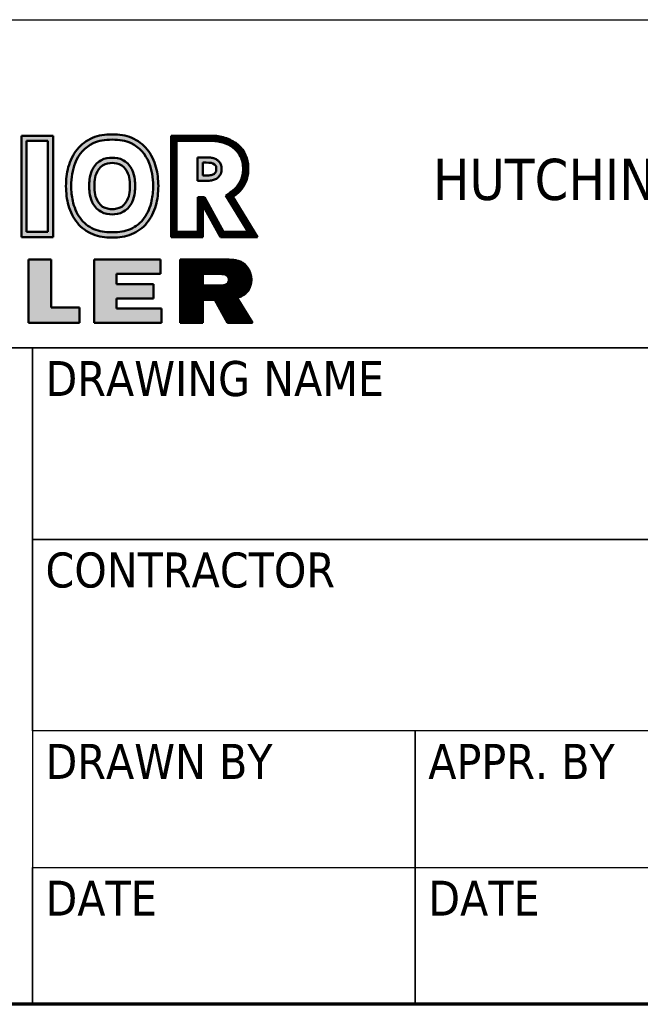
# Model space of a CAD drawing. Header units: inches. Extents: x 12 to 564, y 10 to 374.
# Tile 145 of 159: x 480 to 502, y 10 to 46. Entities that reach past the tile are written whole.
import ezdxf
from ezdxf.enums import TextEntityAlignment as Align

# ---------------------------------------------------------------- set-up
doc = ezdxf.new("R2010")
doc.units = ezdxf.units.IN
doc.header["$LTSCALE"] = 16
doc.header["$MEASUREMENT"] = 0
doc.layers.add('Border (ANSI)', color=7, linetype='Continuous', lineweight=70)
doc.layers.add('Title (ANSI)', color=7, linetype='Continuous', lineweight=50)
doc.layers.add('No Plot', color=7, linetype='Continuous', lineweight=25, plot=False)
doc.styles.add('Note Text (ANSI)', font='tahoma.ttf')
doc.styles.get("Standard").update_dxf_attribs({"font": 'arial.ttf'})
doc.styles.add('Text Style40', font='tahoma.ttf')
pattern_1 = [(45, (0, 0), (-3.0935921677e-05, 3.0935921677e-05), [])]

# ---------------------------------------------------------------- blocks, each defined once
blk = doc.blocks.new('Borders SUPERIOR BORDER')
at = {"layer": 'Border (ANSI)'}
blk.add_line((35.25, 0.625), (0.75, 0.625), dxfattribs=at)
blk = doc.blocks.new('Title Blocks SB TITLE-KS')
at = {"lineweight": 25}
h = blk.add_hatch(color=256, dxfattribs=at)
h.paths.add_polyline_path([(49.2707, 4.3705), (49.2707, 4.1626), (49.3195, 4.1626), (49.3195, 4.3705)], flags=0)
h.paths.add_polyline_path([(49.3314, 4.3824), (49.2587, 4.3824), (49.2587, 4.1507), (49.3314, 4.1507)])
h = blk.add_hatch(color=256, dxfattribs=at)
edge = h.paths.add_edge_path(flags=0)
edge.add_spline(control_points=[(49.4663, 4.1617), (49.4831, 4.1618), (49.4954, 4.1634), (49.5208, 4.1749), (49.5314, 4.1833), (49.5476, 4.2056), (49.5533, 4.2194), (49.5588, 4.2443), (49.5598, 4.2554), (49.5599, 4.2675)], knot_values=[-0.565129, -0.565129, -0.565129, -0.565129, -0.413896, -0.413896, -0.262663, -0.262663, -0.11143, -0.11143, 0, 0, 0, 0], degree=3, periodic=0)
edge.add_spline(control_points=[(49.5599, 4.2675), (49.5596, 4.287), (49.5571, 4.3038), (49.5427, 4.3402), (49.5285, 4.3561), (49.4964, 4.3713), (49.4834, 4.3731), (49.4663, 4.3734)], knot_values=[-0.565091, -0.565091, -0.565091, -0.565091, -0.387471, -0.387471, -0.156191, -0.156191, 0, 0, 0, 0], degree=3, periodic=0)
edge.add_spline(control_points=[(49.4663, 4.3734), (49.4491, 4.3731), (49.4361, 4.3713), (49.404, 4.3561), (49.3898, 4.3402), (49.3753, 4.3037), (49.3729, 4.2868), (49.3726, 4.2672)], knot_values=[-0.565962, -0.565962, -0.565962, -0.565962, -0.409772, -0.409772, -0.178401, -0.178401, 0, 0, 0, 0], degree=3, periodic=0)
edge.add_spline(control_points=[(49.3726, 4.2672), (49.3728, 4.2552), (49.3738, 4.2443), (49.3792, 4.2194), (49.3849, 4.2056), (49.4011, 4.1833), (49.4117, 4.1749), (49.4371, 4.1634), (49.4495, 4.1618), (49.4663, 4.1617)], knot_values=[-0.564258, -0.564258, -0.564258, -0.564258, -0.453694, -0.453694, -0.302463, -0.302463, -0.151231, -0.151231, 0, 0, 0, 0], degree=3, periodic=0)
edge = h.paths.add_edge_path()
edge.add_spline(control_points=[(49.5719, 4.2675), (49.5716, 4.2828), (49.5702, 4.2967), (49.5624, 4.3254), (49.5557, 4.3394), (49.537, 4.3627), (49.5248, 4.3716), (49.4971, 4.3834), (49.4829, 4.385), (49.4663, 4.3853)], knot_values=[0, 0, 0, 0, 0.133278, 0.133278, 0.277216, 0.277216, 0.421153, 0.421153, 0.565091, 0.565091, 0.565091, 0.565091], degree=3, periodic=0)
edge.add_spline(control_points=[(49.4663, 4.3853), (49.4496, 4.385), (49.4355, 4.3834), (49.4077, 4.3716), (49.3955, 4.3627), (49.3768, 4.3394), (49.3701, 4.3254), (49.3623, 4.2966), (49.3609, 4.2826), (49.3607, 4.2672)], knot_values=[0, 0, 0, 0, 0.14394, 0.14394, 0.287879, 0.287879, 0.431819, 0.431819, 0.565962, 0.565962, 0.565962, 0.565962], degree=3, periodic=0)
edge.add_spline(control_points=[(49.3607, 4.2672), (49.3609, 4.2514), (49.3625, 4.2372), (49.3706, 4.2083), (49.3773, 4.1945), (49.396, 4.1717), (49.4082, 4.163), (49.4358, 4.1514), (49.4497, 4.1499), (49.4663, 4.1497)], knot_values=[0, 0, 0, 0, 0.136876, 0.136876, 0.279336, 0.279336, 0.421797, 0.421797, 0.564258, 0.564258, 0.564258, 0.564258], degree=3, periodic=0)
edge.add_spline(control_points=[(49.4663, 4.1497), (49.4828, 4.1499), (49.4967, 4.1514), (49.5243, 4.163), (49.5365, 4.1717), (49.5552, 4.1945), (49.5619, 4.2083), (49.5701, 4.2372), (49.5716, 4.2516), (49.5719, 4.2675)], knot_values=[0, 0, 0, 0, 0.142463, 0.142463, 0.284925, 0.284925, 0.427388, 0.427388, 0.565129, 0.565129, 0.565129, 0.565129], degree=3, periodic=0)
h = blk.add_hatch(dxfattribs=at)
h.set_pattern_fill('ANSI31', color=256, scale=0.00035, style=0)
h.set_pattern_definition(pattern_1)
edge = h.paths.add_edge_path(flags=0)
edge.add_line((49.6877, 4.3704), (49.613, 4.3704))
edge.add_line((49.613, 4.3704), (49.613, 4.1626))
edge.add_line((49.613, 4.1626), (49.6618, 4.1626))
edge.add_line((49.6618, 4.1626), (49.6618, 4.2421))
edge.add_line((49.6618, 4.2421), (49.6772, 4.2421))
edge.add_line((49.6772, 4.2421), (49.7209, 4.1626))
edge.add_line((49.7209, 4.1626), (49.7775, 4.1626))
edge.add_line((49.7775, 4.1626), (49.7265, 4.2457))
edge.add_spline(control_points=[(49.7265, 4.2457), (49.7333, 4.2504), (49.7388, 4.2545), (49.7429, 4.258)], knot_values=[-0.701293, -0.701293, -0.701293, -0.701293, -0.650383, -0.650383, -0.650383, -0.650383], degree=3, periodic=0)
edge.add_spline(control_points=[(49.7429, 4.258), (49.7469, 4.2613), (49.7497, 4.264), (49.7566, 4.2724), (49.7606, 4.2796), (49.765, 4.2937), (49.7658, 4.302), (49.7651, 4.3211), (49.7626, 4.3299), (49.7499, 4.3521), (49.7364, 4.3615), (49.7093, 4.3697), (49.7004, 4.3706), (49.6877, 4.3704)], knot_values=[-0.650383, -0.650383, -0.650383, -0.650383, -0.601453, -0.601453, -0.510571, -0.510571, -0.419689, -0.419689, -0.301849, -0.301849, -0.111362, -0.111362, 0, 0, 0, 0], degree=3, periodic=0)
edge = h.paths.add_edge_path()
edge.add_line((49.6737, 4.1507), (49.6737, 4.2236))
edge.add_line((49.6737, 4.2236), (49.7138, 4.1507))
edge.add_line((49.7138, 4.1507), (49.7988, 4.1507))
edge.add_line((49.7988, 4.1507), (49.7425, 4.2425))
edge.add_spline(control_points=[(49.7425, 4.2425), (49.7455, 4.2447), (49.7482, 4.2468), (49.7506, 4.2488)], knot_values=[0.650383, 0.650383, 0.650383, 0.650383, 0.677218, 0.677218, 0.677218, 0.677218], degree=3, periodic=0)
edge.add_spline(control_points=[(49.7506, 4.2488), (49.7572, 4.2543), (49.7616, 4.2591), (49.7706, 4.2728), (49.7742, 4.2812), (49.7776, 4.2982), (49.7779, 4.3084), (49.775, 4.3362), (49.7646, 4.3547), (49.7403, 4.3717), (49.7303, 4.3761), (49.7096, 4.3818), (49.6998, 4.3825), (49.6879, 4.3824)], knot_values=[0, 0, 0, 0, 0.074157, 0.074157, 0.162849, 0.162849, 0.251541, 0.251541, 0.44626, 0.44626, 0.548321, 0.548321, 0.650383, 0.650383, 0.650383, 0.650383], degree=3, periodic=0)
edge.add_line((49.6879, 4.3824), (49.6011, 4.3824))
edge.add_line((49.6011, 4.3824), (49.6011, 4.1507))
edge.add_line((49.6011, 4.1507), (49.6737, 4.1507))
h = blk.add_hatch(color=256, dxfattribs=at)
edge = h.paths.add_edge_path(flags=0)
edge.add_spline(control_points=[(49.4662, 4.2146), (49.4718, 4.2147), (49.4811, 4.2156), (49.4952, 4.2248), (49.4999, 4.232), (49.5049, 4.2452), (49.506, 4.2514), (49.5068, 4.261), (49.5069, 4.2643), (49.5069, 4.2674)], knot_values=[-0.163293, -0.163293, -0.163293, -0.163293, -0.117361, -0.117361, -0.071429, -0.071429, -0.025497, -0.025497, 0, 0, 0, 0], degree=3, periodic=0)
edge.add_spline(control_points=[(49.5069, 4.2674), (49.5069, 4.2706), (49.5068, 4.2739), (49.506, 4.2835), (49.5049, 4.2897), (49.4999, 4.3029), (49.4952, 4.3101), (49.4811, 4.3192), (49.4718, 4.3202), (49.4663, 4.3203)], knot_values=[-0.163294, -0.163294, -0.163294, -0.163294, -0.137799, -0.137799, -0.091866, -0.091866, -0.045933, -0.045933, 0, 0, 0, 0], degree=3, periodic=0)
edge.add_spline(control_points=[(49.4663, 4.3203), (49.4607, 4.3202), (49.4514, 4.3192), (49.4373, 4.3101), (49.4327, 4.3029), (49.4276, 4.2897), (49.4265, 4.2835), (49.4257, 4.2739), (49.4256, 4.2706), (49.4256, 4.2675)], knot_values=[-0.163293, -0.163293, -0.163293, -0.163293, -0.117361, -0.117361, -0.071429, -0.071429, -0.025497, -0.025497, 0, 0, 0, 0], degree=3, periodic=0)
edge.add_spline(control_points=[(49.4256, 4.2675), (49.4256, 4.2643), (49.4257, 4.261), (49.4265, 4.2514), (49.4276, 4.2452), (49.4327, 4.232), (49.4373, 4.2248), (49.4514, 4.2156), (49.4607, 4.2147), (49.4662, 4.2146)], knot_values=[-0.163294, -0.163294, -0.163294, -0.163294, -0.137797, -0.137797, -0.091865, -0.091865, -0.045932, -0.045932, 0, 0, 0, 0], degree=3, periodic=0)
edge = h.paths.add_edge_path()
edge.add_spline(control_points=[(49.5188, 4.2675), (49.5188, 4.2719), (49.5187, 4.2772), (49.5171, 4.2892), (49.5158, 4.2961), (49.5084, 4.312), (49.5024, 4.3205), (49.4827, 4.3315), (49.4728, 4.3321), (49.4663, 4.3322)], knot_values=[0, 0, 0, 0, 0.034855, 0.034855, 0.077668, 0.077668, 0.120481, 0.120481, 0.163294, 0.163294, 0.163294, 0.163294], degree=3, periodic=0)
edge.add_spline(control_points=[(49.4663, 4.3322), (49.4597, 4.3321), (49.4498, 4.3315), (49.4302, 4.3205), (49.4241, 4.312), (49.4167, 4.2961), (49.4154, 4.2892), (49.4139, 4.2772), (49.4137, 4.2719), (49.4137, 4.2674)], knot_values=[0, 0, 0, 0, 0.042814, 0.042814, 0.085628, 0.085628, 0.128442, 0.128442, 0.163293, 0.163293, 0.163293, 0.163293], degree=3, periodic=0)
edge.add_spline(control_points=[(49.4137, 4.2674), (49.4137, 4.263), (49.4139, 4.2577), (49.4154, 4.2456), (49.4167, 4.2388), (49.4241, 4.2229), (49.4302, 4.2144), (49.4498, 4.2034), (49.4597, 4.2028), (49.4663, 4.2027)], knot_values=[0, 0, 0, 0, 0.034853, 0.034853, 0.077667, 0.077667, 0.12048, 0.12048, 0.163294, 0.163294, 0.163294, 0.163294], degree=3, periodic=0)
edge.add_spline(control_points=[(49.4663, 4.2027), (49.4728, 4.2028), (49.4827, 4.2034), (49.5024, 4.2144), (49.5084, 4.2229), (49.5158, 4.2388), (49.5171, 4.2456), (49.5187, 4.2577), (49.5188, 4.263), (49.5188, 4.2675)], knot_values=[0, 0, 0, 0, 0.042814, 0.042814, 0.085627, 0.085627, 0.128441, 0.128441, 0.163293, 0.163293, 0.163293, 0.163293], degree=3, periodic=0)
h = blk.add_hatch(color=256, dxfattribs=at)
edge = h.paths.add_edge_path(flags=0)
edge.add_line((49.6735, 4.2914), (49.6808, 4.2914))
edge.add_spline(control_points=[(49.6808, 4.2914), (49.6856, 4.2915), (49.6895, 4.2916), (49.6959, 4.293), (49.6979, 4.294), (49.7018, 4.2972), (49.7032, 4.299), (49.7043, 4.3026), (49.7046, 4.3063), (49.7038, 4.313), (49.7026, 4.3148), (49.6958, 4.3201), (49.6899, 4.3208), (49.6808, 4.3209)], knot_values=[-0.288872, -0.288872, -0.288872, -0.288872, -0.246765, -0.246765, -0.208681, -0.208681, -0.170597, -0.170597, -0.132513, -0.132513, -0.07892, -0.07892, 0, 0, 0, 0], degree=3, periodic=0)
edge.add_line((49.6808, 4.3209), (49.6735, 4.3209))
edge.add_line((49.6735, 4.3209), (49.6735, 4.2914))
edge = h.paths.add_edge_path()
edge.add_spline(control_points=[(49.6808, 4.2795), (49.6831, 4.2795), (49.6874, 4.2795), (49.6947, 4.2803), (49.7028, 4.2826), (49.7101, 4.2881), (49.7156, 4.2962), (49.7168, 4.3062), (49.7156, 4.3159), (49.7112, 4.3231), (49.7052, 4.3283), (49.6977, 4.3317), (49.689, 4.3327), (49.6836, 4.3328), (49.6808, 4.3328)], knot_values=[0, 0, 0, 0, 19.68907, 37.183159, 62.807968, 90.559754, 113.544659, 144.551319, 174.727619, 195.878946, 214.672315, 242.231464, 264.830431, 288.883455, 288.883455, 288.883455, 288.883455], degree=3, periodic=0)
edge.add_line((49.6808, 4.3328), (49.6615, 4.3328))
edge.add_line((49.6615, 4.3328), (49.6615, 4.2795))
edge.add_line((49.6615, 4.2795), (49.6808, 4.2795))
for points in [[(49.2752, 3.9545), (49.3918, 3.9545), (49.3918, 3.9897), (49.3269, 3.9897), (49.3269, 4.0992), (49.2752, 4.0992)], [(49.4765, 4.0666), (49.5768, 4.0666), (49.5768, 4.0992), (49.4252, 4.0992), (49.4252, 3.9545), (49.5789, 3.9545), (49.5789, 3.9873), (49.4765, 3.9873), (49.4765, 4.0102), (49.5608, 4.0102), (49.5608, 4.0431), (49.4765, 4.0431)]]:
    blk.add_hatch(color=256, dxfattribs=at).paths.add_polyline_path(points)
h = blk.add_hatch(dxfattribs=at)
h.set_pattern_fill('ANSI31', color=256, scale=0.00035, style=0)
h.set_pattern_definition(pattern_1)
edge = h.paths.add_edge_path(flags=0)
edge.add_line((49.716, 4.0664), (49.6732, 4.0664))
edge.add_line((49.6732, 4.0664), (49.6732, 4.04))
edge.add_line((49.6732, 4.04), (49.7119, 4.04))
edge.add_spline(control_points=[(49.7119, 4.04), (49.7138, 4.04), (49.717, 4.0401), (49.7213, 4.0405), (49.7248, 4.0414), (49.728, 4.0429), (49.731, 4.0455), (49.7325, 4.0491), (49.7329, 4.0522), (49.7329, 4.055), (49.7323, 4.0576), (49.7309, 4.0605), (49.7283, 4.0633), (49.7249, 4.065), (49.7216, 4.0661), (49.7188, 4.0663), (49.717, 4.0664), (49.716, 4.0664)], knot_values=[-150.108908, -150.108908, -150.108908, -150.108908, -133.537366, -122.67245, -113.788807, -102.684568, -92.642653, -80.34463, -70.169919, -65.554792, -56.886525, -47.066459, -38.434166, -24.523112, -15.037511, -8.804527, 0, 0, 0, 0], degree=3, periodic=0)
edge = h.paths.add_edge_path()
edge.add_spline(control_points=[(49.7512, 4.0123), (49.7527, 4.0126), (49.7566, 4.0134), (49.7626, 4.0158), (49.7689, 4.0197), (49.7744, 4.0244), (49.7789, 4.0307), (49.7826, 4.0388), (49.7846, 4.0481), (49.7846, 4.0586), (49.7826, 4.0683), (49.7786, 4.0773), (49.7729, 4.0853), (49.7657, 4.092), (49.7569, 4.0958), (49.7482, 4.0979), (49.7384, 4.0991), (49.7313, 4.0992), (49.7274, 4.0992)], knot_values=[0, 0, 0, 0, 12.543267, 34.657957, 54.650618, 75.574454, 96.777913, 119.998664, 151.951022, 177.349884, 209.288089, 236.020238, 261.633543, 293.227596, 318.911151, 342.295918, 370.126899, 403.20515, 403.20515, 403.20515, 403.20515], degree=3, periodic=0)
edge.add_line((49.7274, 4.0992), (49.6216, 4.0992))
edge.add_line((49.6216, 4.0992), (49.6216, 3.9545))
edge.add_line((49.6216, 3.9545), (49.6732, 3.9545))
edge.add_line((49.6732, 3.9545), (49.6732, 4.0072))
edge.add_line((49.6732, 4.0072), (49.7007, 4.0072))
edge.add_line((49.7007, 4.0072), (49.7303, 3.9545))
edge.add_line((49.7303, 3.9545), (49.7873, 3.9545))
edge.add_line((49.7873, 3.9545), (49.7512, 4.0123))
at = {"layer": 'No Plot', "color": 7, "linetype": 'Continuous', "lineweight": 25}
for p, q in [((49.2587, 4.3824), (49.3314, 4.3824)), ((49.2587, 4.1507), (49.2587, 4.3824)), ((49.2707, 4.3705), (49.3195, 4.3705)), ((49.2707, 4.1626), (49.2707, 4.3705)), ((49.3195, 4.3705), (49.3195, 4.1626)), ((49.3314, 4.3824), (49.3314, 4.1507)), ((49.6011, 4.1507), (49.6011, 4.3824)), ((49.6011, 4.3824), (49.6879, 4.3824)), ((49.613, 4.1626), (49.613, 4.3704)), ((49.613, 4.3704), (49.6877, 4.3704)), ((49.6615, 4.3328), (49.6615, 4.2795)), ((49.6615, 4.3328), (49.6808, 4.3328)), ((49.6735, 4.3209), (49.6735, 4.2914)), ((49.6735, 4.3209), (49.6808, 4.3209)), ((49.6615, 4.2795), (49.6808, 4.2795)), ((49.6735, 4.2914), (49.6808, 4.2914)), ((49.6772, 4.2421), (49.6618, 4.2421)), ((49.6618, 4.2421), (49.6618, 4.1626)), ((49.6772, 4.2421), (49.7209, 4.1626)), ((49.7265, 4.2457), (49.7775, 4.1626)), ((49.7425, 4.2425), (49.7988, 4.1507)), ((49.7138, 4.1507), (49.6737, 4.2236)), ((49.6737, 4.2236), (49.6737, 4.1507)), ((49.3195, 4.1626), (49.2707, 4.1626)), ((49.6618, 4.1626), (49.613, 4.1626)), ((49.7775, 4.1626), (49.7209, 4.1626)), ((49.3314, 4.1507), (49.2587, 4.1507)), ((49.6737, 4.1507), (49.6011, 4.1507)), ((49.7988, 4.1507), (49.7138, 4.1507)), ((49.2752, 4.0992), (49.2752, 3.9545)), ((49.3269, 4.0992), (49.2752, 4.0992)), ((49.3269, 3.9897), (49.3269, 4.0992)), ((49.4252, 4.0992), (49.4252, 3.9545)), ((49.5768, 4.0992), (49.4252, 4.0992)), ((49.5768, 4.0666), (49.5768, 4.0992)), ((49.6216, 3.9545), (49.6216, 4.0992)), ((49.6216, 4.0992), (49.7274, 4.0992)), ((49.4765, 4.0431), (49.4765, 4.0666)), ((49.4765, 4.0666), (49.5768, 4.0666)), ((49.6732, 4.0664), (49.6732, 4.04)), ((49.6732, 4.0664), (49.716, 4.0664)), ((49.5608, 4.0431), (49.4765, 4.0431)), ((49.5608, 4.0102), (49.5608, 4.0431)), ((49.6732, 4.04), (49.7119, 4.04)), ((49.4765, 3.9873), (49.4765, 4.0102)), ((49.4765, 4.0102), (49.5608, 4.0102)), ((49.6732, 4.0072), (49.6732, 3.9545)), ((49.7007, 4.0072), (49.6732, 4.0072)), ((49.7007, 4.0072), (49.7303, 3.9545)), ((49.7512, 4.0123), (49.7873, 3.9545)), ((49.3918, 3.9897), (49.3269, 3.9897)), ((49.3918, 3.9545), (49.3918, 3.9897)), ((49.5789, 3.9873), (49.4765, 3.9873)), ((49.5789, 3.9545), (49.5789, 3.9873)), ((49.2752, 3.9545), (49.3918, 3.9545)), ((49.4252, 3.9545), (49.5789, 3.9545)), ((49.6732, 3.9545), (49.6216, 3.9545)), ((49.7303, 3.9545), (49.7873, 3.9545))]:
    blk.add_line(p, q, dxfattribs=at)
for points, knots in [([(49.4663, 4.3853), (49.4496, 4.385), (49.4355, 4.3834), (49.4077, 4.3716), (49.3955, 4.3627), (49.3768, 4.3394), (49.3701, 4.3254), (49.3623, 4.2966), (49.3609, 4.2826), (49.3607, 4.2672)], [0, 0, 0, 0, 0.1439397, 0.1439397, 0.2878793, 0.2878793, 0.431819, 0.431819, 0.5659619, 0.5659619, 0.5659619, 0.5659619]), ([(49.4663, 4.3734), (49.4491, 4.3731), (49.4361, 4.3713), (49.404, 4.3561), (49.3898, 4.3402), (49.3753, 4.3037), (49.3729, 4.2868), (49.3726, 4.2672)], [0, 0, 0, 0, 0.1561895, 0.1561895, 0.3875612, 0.3875612, 0.5659619, 0.5659619, 0.5659619, 0.5659619]), ([(49.4663, 4.3853), (49.4829, 4.385), (49.4971, 4.3834), (49.5248, 4.3716), (49.537, 4.3627), (49.5557, 4.3394), (49.5624, 4.3254), (49.5702, 4.2967), (49.5716, 4.2828), (49.5719, 4.2675)], [0, 0, 0, 0, 0.1439378, 0.1439378, 0.2878756, 0.2878756, 0.4318134, 0.4318134, 0.5650911, 0.5650911, 0.5650911, 0.5650911]), ([(49.4663, 4.3734), (49.4834, 4.3731), (49.4964, 4.3713), (49.5285, 4.3561), (49.5427, 4.3402), (49.5571, 4.3038), (49.5596, 4.287), (49.5599, 4.2675)], [0, 0, 0, 0, 0.1561908, 0.1561908, 0.3874708, 0.3874708, 0.5650911, 0.5650911, 0.5650911, 0.5650911]), ([(49.6877, 4.3704), (49.7004, 4.3706), (49.7093, 4.3697), (49.7364, 4.3615), (49.7499, 4.3521), (49.7626, 4.3299), (49.7651, 4.3211), (49.7658, 4.302), (49.765, 4.2937), (49.7606, 4.2796), (49.7566, 4.2724), (49.7497, 4.264), (49.7469, 4.2613), (49.7429, 4.258), (49.7388, 4.2545), (49.7333, 4.2504), (49.7265, 4.2457)], [0, 0, 0, 0, 0.1113616, 0.1113616, 0.3018491, 0.3018491, 0.4196889, 0.4196889, 0.5105709, 0.5105709, 0.6014528, 0.6014528, 0.6503828, 0.6503828, 0.6503828, 0.7012931, 0.7012931, 0.7012931, 0.7012931]), ([(49.6879, 4.3824), (49.6998, 4.3825), (49.7096, 4.3818), (49.7303, 4.3761), (49.7403, 4.3717), (49.7646, 4.3547), (49.775, 4.3362), (49.7779, 4.3084), (49.7776, 4.2982), (49.7742, 4.2812), (49.7706, 4.2728), (49.7616, 4.2591), (49.7572, 4.2543), (49.7506, 4.2488), (49.7482, 4.2468), (49.7455, 4.2447), (49.7425, 4.2425)], [0, 0, 0, 0, 0.1020614, 0.1020614, 0.2041229, 0.2041229, 0.3988419, 0.3988419, 0.487534, 0.487534, 0.5762262, 0.5762262, 0.6503828, 0.6503828, 0.6503828, 0.6772177, 0.6772177, 0.6772177, 0.6772177]), ([(49.4663, 4.3322), (49.4597, 4.3321), (49.4498, 4.3315), (49.4302, 4.3205), (49.4241, 4.312), (49.4167, 4.2961), (49.4154, 4.2892), (49.4139, 4.2772), (49.4137, 4.2719), (49.4137, 4.2674)], [0, 0, 0, 0, 0.042814, 0.042814, 0.0856279, 0.0856279, 0.1284419, 0.1284419, 0.1632927, 0.1632927, 0.1632927, 0.1632927]), ([(49.4663, 4.3203), (49.4607, 4.3202), (49.4514, 4.3192), (49.4373, 4.3101), (49.4327, 4.3029), (49.4276, 4.2897), (49.4265, 4.2835), (49.4257, 4.2739), (49.4256, 4.2706), (49.4256, 4.2675)], [0, 0, 0, 0, 0.0459318, 0.0459318, 0.0918635, 0.0918635, 0.1377953, 0.1377953, 0.1632927, 0.1632927, 0.1632927, 0.1632927]), ([(49.4663, 4.3322), (49.4728, 4.3321), (49.4827, 4.3315), (49.5024, 4.3205), (49.5084, 4.312), (49.5158, 4.2961), (49.5171, 4.2892), (49.5187, 4.2772), (49.5188, 4.2719), (49.5188, 4.2675)], [0, 0, 0, 0, 0.0428132, 0.0428132, 0.0856263, 0.0856263, 0.1284395, 0.1284395, 0.1632945, 0.1632945, 0.1632945, 0.1632945]), ([(49.4663, 4.3203), (49.4718, 4.3202), (49.4811, 4.3192), (49.4952, 4.3101), (49.4999, 4.3029), (49.5049, 4.2897), (49.506, 4.2835), (49.5068, 4.2739), (49.5069, 4.2706), (49.5069, 4.2674)], [0, 0, 0, 0, 0.0459329, 0.0459329, 0.0918657, 0.0918657, 0.1377986, 0.1377986, 0.1632945, 0.1632945, 0.1632945, 0.1632945]), ([(49.6808, 4.3209), (49.6899, 4.3208), (49.6958, 4.3201), (49.7026, 4.3148), (49.7038, 4.313), (49.7046, 4.3063), (49.7043, 4.3026), (49.7032, 4.299), (49.7018, 4.2972), (49.6979, 4.294), (49.6959, 4.293), (49.6895, 4.2916), (49.6856, 4.2915), (49.6808, 4.2914)], [0, 0, 0, 0, 0.0789204, 0.0789204, 0.132513, 0.132513, 0.1705971, 0.1705971, 0.2086812, 0.2086812, 0.2467653, 0.2467653, 0.2888722, 0.2888722, 0.2888722, 0.2888722]), ([(49.4663, 4.1497), (49.4497, 4.1499), (49.4358, 4.1514), (49.4082, 4.163), (49.396, 4.1717), (49.3773, 4.1945), (49.3706, 4.2083), (49.3625, 4.2372), (49.3609, 4.2514), (49.3607, 4.2672)], [0, 0, 0, 0, 0.1424606, 0.1424606, 0.2849213, 0.2849213, 0.4273819, 0.4273819, 0.5642576, 0.5642576, 0.5642576, 0.5642576]), ([(49.4663, 4.1617), (49.4495, 4.1618), (49.4371, 4.1634), (49.4117, 4.1749), (49.4011, 4.1833), (49.3849, 4.2056), (49.3792, 4.2194), (49.3738, 4.2443), (49.3728, 4.2552), (49.3726, 4.2672)], [0, 0, 0, 0, 0.1512314, 0.1512314, 0.3024627, 0.3024627, 0.4536941, 0.4536941, 0.5642576, 0.5642576, 0.5642576, 0.5642576]), ([(49.4663, 4.2027), (49.4597, 4.2028), (49.4498, 4.2034), (49.4302, 4.2144), (49.4241, 4.2229), (49.4167, 4.2388), (49.4154, 4.2456), (49.4139, 4.2577), (49.4137, 4.263), (49.4137, 4.2674)], [0, 0, 0, 0, 0.0428135, 0.0428135, 0.085627, 0.085627, 0.1284405, 0.1284405, 0.1632937, 0.1632937, 0.1632937, 0.1632937]), ([(49.4662, 4.2146), (49.4607, 4.2147), (49.4514, 4.2156), (49.4373, 4.2248), (49.4327, 4.232), (49.4276, 4.2452), (49.4265, 4.2514), (49.4257, 4.261), (49.4256, 4.2643), (49.4256, 4.2675)], [0, 0, 0, 0, 0.0459324, 0.0459324, 0.0918648, 0.0918648, 0.1377972, 0.1377972, 0.1632937, 0.1632937, 0.1632937, 0.1632937]), ([(49.4662, 4.2146), (49.4718, 4.2147), (49.4811, 4.2156), (49.4952, 4.2248), (49.4999, 4.232), (49.5049, 4.2452), (49.506, 4.2514), (49.5068, 4.261), (49.5069, 4.2643), (49.5069, 4.2674)], [0, 0, 0, 0, 0.0459322, 0.0459322, 0.0918645, 0.0918645, 0.1377967, 0.1377967, 0.1632935, 0.1632935, 0.1632935, 0.1632935]), ([(49.4663, 4.1497), (49.4828, 4.1499), (49.4967, 4.1514), (49.5243, 4.163), (49.5365, 4.1717), (49.5552, 4.1945), (49.5619, 4.2083), (49.5701, 4.2372), (49.5716, 4.2516), (49.5719, 4.2675)], [0, 0, 0, 0, 0.1424626, 0.1424626, 0.2849251, 0.2849251, 0.4273877, 0.4273877, 0.565129, 0.565129, 0.565129, 0.565129]), ([(49.4663, 4.1617), (49.4831, 4.1618), (49.4954, 4.1634), (49.5208, 4.1749), (49.5314, 4.1833), (49.5476, 4.2056), (49.5533, 4.2194), (49.5588, 4.2443), (49.5598, 4.2554), (49.5599, 4.2675)], [0, 0, 0, 0, 0.1512331, 0.1512331, 0.3024663, 0.3024663, 0.4536994, 0.4536994, 0.565129, 0.565129, 0.565129, 0.565129]), ([(49.4663, 4.2027), (49.4728, 4.2028), (49.4827, 4.2034), (49.5024, 4.2144), (49.5084, 4.2229), (49.5158, 4.2388), (49.5171, 4.2456), (49.5187, 4.2577), (49.5188, 4.263), (49.5188, 4.2675)], [0, 0, 0, 0, 0.0428136, 0.0428136, 0.0856273, 0.0856273, 0.1284409, 0.1284409, 0.1632935, 0.1632935, 0.1632935, 0.1632935])]:
    blk.add_open_spline(points, degree=3, knots=knots, dxfattribs=at)
for points in [[(49.6808, 4.3328), (49.6892, 4.3326), (49.697, 4.3314), (49.7058, 4.3274), (49.7107, 4.323), (49.7146, 4.3167), (49.7163, 4.3063), (49.7145, 4.2956), (49.7101, 4.2889), (49.7023, 4.2831), (49.6938, 4.2804), (49.6877, 4.2797), (49.6808, 4.2795)], [(49.7274, 4.0992), (49.739, 4.0988), (49.7486, 4.0976), (49.7566, 4.0956), (49.7648, 4.0919), (49.7731, 4.0846), (49.7782, 4.0773), (49.7821, 4.0688), (49.7843, 4.0578), (49.7843, 4.0489), (49.782, 4.038), (49.7785, 4.0306), (49.7742, 4.0246), (49.7687, 4.0198), (49.7627, 4.0161), (49.7555, 4.0133), (49.7512, 4.0123)], [(49.716, 4.0664), (49.7191, 4.0663), (49.7212, 4.0661), (49.7244, 4.0651), (49.7287, 4.0628), (49.7307, 4.0605), (49.7323, 4.0575), (49.7329, 4.0545), (49.7329, 4.0529), (49.7324, 4.0494), (49.7306, 4.0455), (49.728, 4.0431), (49.7245, 4.0414), (49.7215, 4.0406), (49.7177, 4.0402), (49.7119, 4.04)]]:
    blk.add_spline(points, degree=3, dxfattribs=at)
at = {"layer": 'Title (ANSI)', "lineweight": 25}
for p, q in [((47.7839, 4.6475), (54.5339, 4.6475)), ((47.7839, 4.6475), (54.5339, 4.6475)), ((54.5339, 3.8975), (47.7839, 3.8975)), ((47.7839, 3.8975), (49.2839, 3.8975)), ((49.2839, 3.8975), (49.2839, 2.3975)), ((49.2839, 3.8975), (54.5339, 3.8975)), ((49.2839, 3.46), (49.2839, 3.8975)), ((54.5339, 3.46), (49.2839, 3.46)), ((49.2839, 3.46), (51.9089, 3.46)), ((49.2839, 3.0225), (49.2839, 3.46)), ((51.9089, 3.0225), (49.2839, 3.0225)), ((50.1589, 3.0225), (49.2839, 3.0225)), ((49.2839, 3.0225), (49.2839, 2.71)), ((50.1589, 2.71), (50.1589, 3.0225)), ((51.0339, 3.0225), (50.1589, 3.0225)), ((50.1589, 3.0225), (50.1589, 2.71)), ((49.2839, 2.3975), (49.2839, 2.71)), ((49.2839, 2.71), (50.1589, 2.71)), ((49.2839, 2.71), (50.1589, 2.71)), ((50.1589, 2.3975), (50.1589, 2.71)), ((50.1589, 2.71), (51.0339, 2.71)), ((50.1589, 2.71), (50.1589, 2.3975)), ((50.1589, 2.71), (51.0339, 2.71)), ((54.5339, 2.3975), (47.7839, 2.3975)), ((49.2839, 2.3975), (47.7839, 2.3975)), ((50.1589, 2.3975), (49.2839, 2.3975)), ((51.0339, 2.3975), (50.1589, 2.3975))]:
    blk.add_line(p, q, dxfattribs=at)
at = {"layer": 'Title (ANSI)'}
for p, q in [((49.3314, 4.3824), (49.2587, 4.3824)), ((49.2587, 4.3824), (49.2587, 4.1507)), ((49.2707, 4.1626), (49.2707, 4.3705)), ((49.2707, 4.3705), (49.3195, 4.3705)), ((49.3195, 4.3705), (49.3195, 4.1626)), ((49.3314, 4.1507), (49.3314, 4.3824)), ((49.6879, 4.3824), (49.6011, 4.3824)), ((49.6011, 4.3824), (49.6011, 4.1507)), ((49.613, 4.1626), (49.613, 4.3704)), ((49.613, 4.3704), (49.6877, 4.3704)), ((49.6615, 4.2795), (49.6615, 4.3328)), ((49.6615, 4.3328), (49.6808, 4.3328)), ((49.6808, 4.3328), (49.6615, 4.3328)), ((49.6615, 4.3328), (49.6615, 4.2795)), ((49.6735, 4.2914), (49.6735, 4.3209)), ((49.6735, 4.3209), (49.6808, 4.3209)), ((49.6735, 4.2914), (49.6735, 4.3209)), ((49.6735, 4.3209), (49.6808, 4.3209)), ((49.6808, 4.2795), (49.6615, 4.2795)), ((49.6615, 4.2795), (49.6808, 4.2795)), ((49.6808, 4.2914), (49.6735, 4.2914)), ((49.6808, 4.2914), (49.6735, 4.2914)), ((49.6772, 4.2421), (49.6618, 4.2421)), ((49.6618, 4.2421), (49.6618, 4.1626)), ((49.7209, 4.1626), (49.6772, 4.2421)), ((49.7265, 4.2457), (49.7775, 4.1626)), ((49.7988, 4.1507), (49.7425, 4.2425)), ((49.6737, 4.1507), (49.6737, 4.2236)), ((49.6737, 4.2236), (49.7138, 4.1507)), ((49.3195, 4.1626), (49.2707, 4.1626)), ((49.6618, 4.1626), (49.613, 4.1626)), ((49.7775, 4.1626), (49.7209, 4.1626)), ((49.2587, 4.1507), (49.3314, 4.1507)), ((49.6011, 4.1507), (49.6737, 4.1507)), ((49.7138, 4.1507), (49.7988, 4.1507)), ((49.3269, 4.0992), (49.2752, 4.0992)), ((49.2752, 4.0992), (49.2752, 3.9545)), ((49.3269, 3.9897), (49.3269, 4.0992)), ((49.5768, 4.0992), (49.4252, 4.0992)), ((49.4252, 4.0992), (49.4252, 3.9545)), ((49.5768, 4.0666), (49.5768, 4.0992)), ((49.7274, 4.0992), (49.6216, 4.0992)), ((49.6216, 4.0992), (49.6216, 3.9545)), ((49.4765, 4.0666), (49.5768, 4.0666)), ((49.4765, 4.0431), (49.4765, 4.0666)), ((49.6732, 4.04), (49.6732, 4.0664)), ((49.6732, 4.0664), (49.716, 4.0664)), ((49.5608, 4.0431), (49.4765, 4.0431)), ((49.5608, 4.0102), (49.5608, 4.0431)), ((49.7119, 4.04), (49.6732, 4.04)), ((49.4765, 3.9873), (49.4765, 4.0102)), ((49.4765, 4.0102), (49.5608, 4.0102)), ((49.6732, 3.9545), (49.6732, 4.0072)), ((49.6732, 4.0072), (49.7007, 4.0072)), ((49.7007, 4.0072), (49.7303, 3.9545)), ((49.7873, 3.9545), (49.7512, 4.0123)), ((49.3918, 3.9897), (49.3269, 3.9897)), ((49.3918, 3.9545), (49.3918, 3.9897)), ((49.5789, 3.9873), (49.4765, 3.9873)), ((49.5789, 3.9545), (49.5789, 3.9873)), ((49.2752, 3.9545), (49.3918, 3.9545)), ((49.4252, 3.9545), (49.5789, 3.9545)), ((49.6216, 3.9545), (49.6732, 3.9545)), ((49.7303, 3.9545), (49.7873, 3.9545))]:
    blk.add_line(p, q, dxfattribs=at)
for points, knots in [([(49.4663, 4.3853), (49.4496, 4.385), (49.4355, 4.3834), (49.4077, 4.3716), (49.3955, 4.3627), (49.3768, 4.3394), (49.3701, 4.3254), (49.3623, 4.2966), (49.3609, 4.2826), (49.3607, 4.2672)], [0, 0, 0, 0, 0.1439397, 0.1439397, 0.2878793, 0.2878793, 0.431819, 0.431819, 0.5659619, 0.5659619, 0.5659619, 0.5659619]), ([(49.3726, 4.2672), (49.3729, 4.2868), (49.3753, 4.3037), (49.3898, 4.3402), (49.404, 4.3561), (49.4361, 4.3713), (49.4491, 4.3731), (49.4663, 4.3734)], [0, 0, 0, 0, 0.1784007, 0.1784007, 0.4097724, 0.4097724, 0.5659619, 0.5659619, 0.5659619, 0.5659619]), ([(49.5719, 4.2675), (49.5716, 4.2828), (49.5702, 4.2967), (49.5624, 4.3254), (49.5557, 4.3394), (49.537, 4.3627), (49.5248, 4.3716), (49.4971, 4.3834), (49.4829, 4.385), (49.4663, 4.3853)], [0, 0, 0, 0, 0.1332777, 0.1332777, 0.2772155, 0.2772155, 0.4211533, 0.4211533, 0.5650911, 0.5650911, 0.5650911, 0.5650911]), ([(49.4663, 4.3734), (49.4834, 4.3731), (49.4964, 4.3713), (49.5285, 4.3561), (49.5427, 4.3402), (49.5571, 4.3038), (49.5596, 4.287), (49.5599, 4.2675)], [0, 0, 0, 0, 0.1561908, 0.1561908, 0.3874708, 0.3874708, 0.5650911, 0.5650911, 0.5650911, 0.5650911]), ([(49.6877, 4.3704), (49.7004, 4.3706), (49.7093, 4.3697), (49.7364, 4.3615), (49.7499, 4.3521), (49.7626, 4.3299), (49.7651, 4.3211), (49.7658, 4.302), (49.765, 4.2937), (49.7606, 4.2796), (49.7566, 4.2724), (49.7497, 4.264), (49.7469, 4.2613), (49.7429, 4.258)], [0, 0, 0, 0, 0.1113616, 0.1113616, 0.3018491, 0.3018491, 0.4196889, 0.4196889, 0.5105709, 0.5105709, 0.6014528, 0.6014528, 0.6503828, 0.6503828, 0.6503828, 0.6503828]), ([(49.7506, 4.2488), (49.7572, 4.2543), (49.7616, 4.2591), (49.7706, 4.2728), (49.7742, 4.2812), (49.7776, 4.2982), (49.7779, 4.3084), (49.775, 4.3362), (49.7646, 4.3547), (49.7403, 4.3717), (49.7303, 4.3761), (49.7096, 4.3818), (49.6998, 4.3825), (49.6879, 4.3824)], [0, 0, 0, 0, 0.0741566, 0.0741566, 0.1628488, 0.1628488, 0.2515409, 0.2515409, 0.4462599, 0.4462599, 0.5483213, 0.5483213, 0.6503828, 0.6503828, 0.6503828, 0.6503828]), ([(49.4137, 4.2674), (49.4137, 4.2719), (49.4139, 4.2772), (49.4154, 4.2892), (49.4167, 4.2961), (49.4241, 4.312), (49.4302, 4.3205), (49.4498, 4.3315), (49.4597, 4.3321), (49.4663, 4.3322)], [0, 0, 0, 0, 0.0348508, 0.0348508, 0.0776648, 0.0776648, 0.1204787, 0.1204787, 0.1632927, 0.1632927, 0.1632927, 0.1632927]), ([(49.4663, 4.3322), (49.4597, 4.3321), (49.4498, 4.3315), (49.4302, 4.3205), (49.4241, 4.312), (49.4167, 4.2961), (49.4154, 4.2892), (49.4139, 4.2772), (49.4137, 4.2719), (49.4137, 4.2674)], [0, 0, 0, 0, 0.042814, 0.042814, 0.0856279, 0.0856279, 0.1284419, 0.1284419, 0.1632927, 0.1632927, 0.1632927, 0.1632927]), ([(49.4256, 4.2675), (49.4256, 4.2706), (49.4257, 4.2739), (49.4265, 4.2835), (49.4276, 4.2897), (49.4327, 4.3029), (49.4373, 4.3101), (49.4514, 4.3192), (49.4607, 4.3202), (49.4663, 4.3203)], [0, 0, 0, 0, 0.0254974, 0.0254974, 0.0714292, 0.0714292, 0.1173609, 0.1173609, 0.1632927, 0.1632927, 0.1632927, 0.1632927]), ([(49.4256, 4.2675), (49.4256, 4.2706), (49.4257, 4.2739), (49.4265, 4.2835), (49.4276, 4.2897), (49.4327, 4.3029), (49.4373, 4.3101), (49.4514, 4.3192), (49.4607, 4.3202), (49.4663, 4.3203)], [0, 0, 0, 0, 0.0254974, 0.0254974, 0.0714292, 0.0714292, 0.1173609, 0.1173609, 0.1632927, 0.1632927, 0.1632927, 0.1632927]), ([(49.5188, 4.2675), (49.5188, 4.2719), (49.5187, 4.2772), (49.5171, 4.2892), (49.5158, 4.2961), (49.5084, 4.312), (49.5024, 4.3205), (49.4827, 4.3315), (49.4728, 4.3321), (49.4663, 4.3322)], [0, 0, 0, 0, 0.034855, 0.034855, 0.0776681, 0.0776681, 0.1204813, 0.1204813, 0.1632945, 0.1632945, 0.1632945, 0.1632945]), ([(49.5188, 4.2675), (49.5188, 4.2719), (49.5187, 4.2772), (49.5171, 4.2892), (49.5158, 4.2961), (49.5084, 4.312), (49.5024, 4.3205), (49.4827, 4.3315), (49.4728, 4.3321), (49.4663, 4.3322)], [0, 0, 0, 0, 0.034855, 0.034855, 0.0776681, 0.0776681, 0.1204813, 0.1204813, 0.1632945, 0.1632945, 0.1632945, 0.1632945]), ([(49.5069, 4.2674), (49.5069, 4.2706), (49.5068, 4.2739), (49.506, 4.2835), (49.5049, 4.2897), (49.4999, 4.3029), (49.4952, 4.3101), (49.4811, 4.3192), (49.4718, 4.3202), (49.4663, 4.3203)], [0, 0, 0, 0, 0.0254959, 0.0254959, 0.0714288, 0.0714288, 0.1173616, 0.1173616, 0.1632945, 0.1632945, 0.1632945, 0.1632945]), ([(49.5069, 4.2674), (49.5069, 4.2706), (49.5068, 4.2739), (49.506, 4.2835), (49.5049, 4.2897), (49.4999, 4.3029), (49.4952, 4.3101), (49.4811, 4.3192), (49.4718, 4.3202), (49.4663, 4.3203)], [0, 0, 0, 0, 0.0254959, 0.0254959, 0.0714288, 0.0714288, 0.1173616, 0.1173616, 0.1632945, 0.1632945, 0.1632945, 0.1632945]), ([(49.6808, 4.3328), (49.6836, 4.3328), (49.689, 4.3327), (49.6977, 4.3317), (49.7052, 4.3283), (49.7112, 4.3231), (49.7156, 4.3159), (49.7168, 4.3062), (49.7156, 4.2962), (49.7101, 4.2881), (49.7028, 4.2826), (49.6947, 4.2803), (49.6874, 4.2795), (49.6831, 4.2795), (49.6808, 4.2795)], [0, 0, 0, 0, 24.053024, 46.651991, 74.211139, 93.004509, 114.155836, 144.332136, 175.338796, 198.323701, 226.075487, 251.700296, 269.194385, 288.883455, 288.883455, 288.883455, 288.883455]), ([(49.6808, 4.2795), (49.6831, 4.2795), (49.6874, 4.2795), (49.6947, 4.2803), (49.7028, 4.2826), (49.7101, 4.2881), (49.7156, 4.2962), (49.7168, 4.3062), (49.7156, 4.3159), (49.7112, 4.3231), (49.7052, 4.3283), (49.6977, 4.3317), (49.689, 4.3327), (49.6836, 4.3328), (49.6808, 4.3328)], [0, 0, 0, 0, 19.68907, 37.183159, 62.807968, 90.559754, 113.544659, 144.551319, 174.727619, 195.878946, 214.672315, 242.231464, 264.830431, 288.883455, 288.883455, 288.883455, 288.883455]), ([(49.6808, 4.3209), (49.6899, 4.3208), (49.6958, 4.3201), (49.7026, 4.3148), (49.7038, 4.313), (49.7046, 4.3063), (49.7043, 4.3026), (49.7032, 4.299), (49.7018, 4.2972), (49.6979, 4.294), (49.6959, 4.293), (49.6895, 4.2916), (49.6856, 4.2915), (49.6808, 4.2914)], [0, 0, 0, 0, 0.0789204, 0.0789204, 0.132513, 0.132513, 0.1705971, 0.1705971, 0.2086812, 0.2086812, 0.2467653, 0.2467653, 0.2888722, 0.2888722, 0.2888722, 0.2888722]), ([(49.6808, 4.3209), (49.6899, 4.3208), (49.6958, 4.3201), (49.7026, 4.3148), (49.7038, 4.313), (49.7046, 4.3063), (49.7043, 4.3026), (49.7032, 4.299), (49.7018, 4.2972), (49.6979, 4.294), (49.6959, 4.293), (49.6895, 4.2916), (49.6856, 4.2915), (49.6808, 4.2914)], [0, 0, 0, 0, 0.0789204, 0.0789204, 0.132513, 0.132513, 0.1705971, 0.1705971, 0.2086812, 0.2086812, 0.2467653, 0.2467653, 0.2888722, 0.2888722, 0.2888722, 0.2888722]), ([(49.3607, 4.2672), (49.3609, 4.2514), (49.3625, 4.2372), (49.3706, 4.2083), (49.3773, 4.1945), (49.396, 4.1717), (49.4082, 4.163), (49.4358, 4.1514), (49.4497, 4.1499), (49.4663, 4.1497)], [0, 0, 0, 0, 0.1368757, 0.1368757, 0.2793364, 0.2793364, 0.421797, 0.421797, 0.5642576, 0.5642576, 0.5642576, 0.5642576]), ([(49.4663, 4.1617), (49.4495, 4.1618), (49.4371, 4.1634), (49.4117, 4.1749), (49.4011, 4.1833), (49.3849, 4.2056), (49.3792, 4.2194), (49.3738, 4.2443), (49.3728, 4.2552), (49.3726, 4.2672)], [0, 0, 0, 0, 0.1512314, 0.1512314, 0.3024627, 0.3024627, 0.4536941, 0.4536941, 0.5642576, 0.5642576, 0.5642576, 0.5642576]), ([(49.4663, 4.2027), (49.4597, 4.2028), (49.4498, 4.2034), (49.4302, 4.2144), (49.4241, 4.2229), (49.4167, 4.2388), (49.4154, 4.2456), (49.4139, 4.2577), (49.4137, 4.263), (49.4137, 4.2674)], [0, 0, 0, 0, 0.0428135, 0.0428135, 0.085627, 0.085627, 0.1284405, 0.1284405, 0.1632937, 0.1632937, 0.1632937, 0.1632937]), ([(49.4137, 4.2674), (49.4137, 4.263), (49.4139, 4.2577), (49.4154, 4.2456), (49.4167, 4.2388), (49.4241, 4.2229), (49.4302, 4.2144), (49.4498, 4.2034), (49.4597, 4.2028), (49.4663, 4.2027)], [0, 0, 0, 0, 0.0348532, 0.0348532, 0.0776667, 0.0776667, 0.1204802, 0.1204802, 0.1632937, 0.1632937, 0.1632937, 0.1632937]), ([(49.4662, 4.2146), (49.4607, 4.2147), (49.4514, 4.2156), (49.4373, 4.2248), (49.4327, 4.232), (49.4276, 4.2452), (49.4265, 4.2514), (49.4257, 4.261), (49.4256, 4.2643), (49.4256, 4.2675)], [0, 0, 0, 0, 0.0459324, 0.0459324, 0.0918648, 0.0918648, 0.1377972, 0.1377972, 0.1632937, 0.1632937, 0.1632937, 0.1632937]), ([(49.4662, 4.2146), (49.4607, 4.2147), (49.4514, 4.2156), (49.4373, 4.2248), (49.4327, 4.232), (49.4276, 4.2452), (49.4265, 4.2514), (49.4257, 4.261), (49.4256, 4.2643), (49.4256, 4.2675)], [0, 0, 0, 0, 0.0459324, 0.0459324, 0.0918648, 0.0918648, 0.1377972, 0.1377972, 0.1632937, 0.1632937, 0.1632937, 0.1632937]), ([(49.5069, 4.2674), (49.5069, 4.2643), (49.5068, 4.261), (49.506, 4.2514), (49.5049, 4.2452), (49.4999, 4.232), (49.4952, 4.2248), (49.4811, 4.2156), (49.4718, 4.2147), (49.4662, 4.2146)], [0, 0, 0, 0, 0.0254968, 0.0254968, 0.071429, 0.071429, 0.1173612, 0.1173612, 0.1632935, 0.1632935, 0.1632935, 0.1632935]), ([(49.5069, 4.2674), (49.5069, 4.2643), (49.5068, 4.261), (49.506, 4.2514), (49.5049, 4.2452), (49.4999, 4.232), (49.4952, 4.2248), (49.4811, 4.2156), (49.4718, 4.2147), (49.4662, 4.2146)], [0, 0, 0, 0, 0.0254968, 0.0254968, 0.071429, 0.071429, 0.1173612, 0.1173612, 0.1632935, 0.1632935, 0.1632935, 0.1632935]), ([(49.4663, 4.1497), (49.4828, 4.1499), (49.4967, 4.1514), (49.5243, 4.163), (49.5365, 4.1717), (49.5552, 4.1945), (49.5619, 4.2083), (49.5701, 4.2372), (49.5716, 4.2516), (49.5719, 4.2675)], [0, 0, 0, 0, 0.1424626, 0.1424626, 0.2849251, 0.2849251, 0.4273877, 0.4273877, 0.565129, 0.565129, 0.565129, 0.565129]), ([(49.5599, 4.2675), (49.5598, 4.2554), (49.5588, 4.2443), (49.5533, 4.2194), (49.5476, 4.2056), (49.5314, 4.1833), (49.5208, 4.1749), (49.4954, 4.1634), (49.4831, 4.1618), (49.4663, 4.1617)], [0, 0, 0, 0, 0.1114296, 0.1114296, 0.2626627, 0.2626627, 0.4138958, 0.4138958, 0.565129, 0.565129, 0.565129, 0.565129]), ([(49.5188, 4.2675), (49.5188, 4.263), (49.5187, 4.2577), (49.5171, 4.2456), (49.5158, 4.2388), (49.5084, 4.2229), (49.5024, 4.2144), (49.4827, 4.2034), (49.4728, 4.2028), (49.4663, 4.2027)], [0, 0, 0, 0, 0.0348526, 0.0348526, 0.0776662, 0.0776662, 0.1204798, 0.1204798, 0.1632935, 0.1632935, 0.1632935, 0.1632935]), ([(49.4663, 4.2027), (49.4728, 4.2028), (49.4827, 4.2034), (49.5024, 4.2144), (49.5084, 4.2229), (49.5158, 4.2388), (49.5171, 4.2456), (49.5187, 4.2577), (49.5188, 4.263), (49.5188, 4.2675)], [0, 0, 0, 0, 0.0428136, 0.0428136, 0.0856273, 0.0856273, 0.1284409, 0.1284409, 0.1632935, 0.1632935, 0.1632935, 0.1632935]), ([(49.7512, 4.0123), (49.7527, 4.0126), (49.7566, 4.0134), (49.7626, 4.0158), (49.7689, 4.0197), (49.7744, 4.0244), (49.7789, 4.0307), (49.7826, 4.0388), (49.7846, 4.0481), (49.7846, 4.0586), (49.7826, 4.0683), (49.7786, 4.0773), (49.7729, 4.0853), (49.7657, 4.092), (49.7569, 4.0958), (49.7482, 4.0979), (49.7384, 4.0991), (49.7313, 4.0992), (49.7274, 4.0992)], [0, 0, 0, 0, 12.543267, 34.657957, 54.650618, 75.574454, 96.777913, 119.998664, 151.951022, 177.349884, 209.288089, 236.020238, 261.633543, 293.227596, 318.911151, 342.295918, 370.126899, 403.20515, 403.20515, 403.20515, 403.20515]), ([(49.716, 4.0664), (49.717, 4.0664), (49.7188, 4.0663), (49.7216, 4.0661), (49.7249, 4.065), (49.7283, 4.0633), (49.7309, 4.0605), (49.7323, 4.0576), (49.7329, 4.055), (49.7329, 4.0522), (49.7325, 4.0491), (49.731, 4.0455), (49.728, 4.0429), (49.7248, 4.0414), (49.7213, 4.0405), (49.717, 4.0401), (49.7138, 4.04), (49.7119, 4.04)], [0, 0, 0, 0, 8.804527, 15.037511, 24.523112, 38.434166, 47.066459, 56.886525, 65.554792, 70.169919, 80.34463, 92.642653, 102.684568, 113.788807, 122.67245, 133.537366, 150.108908, 150.108908, 150.108908, 150.108908])]:
    blk.add_open_spline(points, degree=3, knots=knots, dxfattribs=at)
for points in [[(49.7429, 4.258), (49.7388, 4.2545), (49.7333, 4.2504), (49.7265, 4.2457)], [(49.7425, 4.2425), (49.7455, 4.2447), (49.7482, 4.2468), (49.7506, 4.2488)]]:
    blk.add_open_spline(points, degree=3, dxfattribs=at)
at = {"layer": 'Title (ANSI)', "style": 'Text Style40'}
for s, p in [('DRAWING NAME', (49.3139, 3.8675)), ('CONTRACTOR', (49.3139, 3.43)), ('DRAWN BY', (49.3139, 2.9925)), ('APPR. BY', (50.1889, 2.9925)), ('DATE', (49.3139, 2.68)), ('DATE', (50.1889, 2.68))]:
    blk.add_text(s, height=0.08, dxfattribs=at).set_placement(p, align=Align.TOP_LEFT)
at = {"layer": 'Title (ANSI)', "insert": (51.8729, 4.3525), "char_height": 0.094, "width": 1.956484, "attachment_point": 6, "line_spacing_factor": 0.987884, "style": 'Note Text (ANSI)'}
blk.add_mtext('\\fTahoma|b0|i0;{\\H0.0940;3524 E. 4TH AVE.\\P}\\fTahoma|b0|i0;{\\H0.0940;HUTCHINSON,KS, 67501-1960}', dxfattribs=at)
at = {"layer": 'Title (ANSI)', "lineweight": 30, "flags": 63}
for tag, p in [('REV._1_#', (41.2839, 4.3662)), ('REV_#1_DATE', (46.0339, 4.3662)), ('REV_#1_DRAWN', (46.5339, 4.3662)), ('REV_#1_APPR', (47.0339, 4.3662)), ('REV_#1_P.M.', (47.5339, 4.3662)), ('REV._2__#', (41.2839, 4.1787)), ('REV_#2_DATE', (46.0339, 4.1787)), ('REV_#2_DRAWN', (46.5339, 4.1787)), ('REV_#2_APPR', (47.0339, 4.1787)), ('REV_#2_P.M.', (47.5339, 4.1787)), ('REV._3_#', (41.2839, 3.9912)), ('REV_#3_DATE', (46.0339, 3.9912)), ('REV_#3_DRAWN', (46.5339, 3.9912)), ('REV_#3_APPR', (47.0339, 3.9912)), ('REV_#3_P.M.', (47.5339, 3.9912)), ('REV._4_#', (41.2839, 3.8037)), ('REV_#4_DATE', (46.0339, 3.8037)), ('REV_#4_DRAWN', (46.5339, 3.8037)), ('REV_#4_APPR', (47.0339, 3.8037)), ('REV_#4_P.M.', (47.5339, 3.8037)), ('REV._5_#', (41.2839, 3.6162)), ('REV_#5_DATE', (46.0339, 3.6162)), ('REV_#5_DRAWN', (46.5339, 3.6162)), ('REV_#5_APPR', (47.0339, 3.6162)), ('REV_#5_P.M.', (47.5339, 3.6162)), ('REV._6_#', (41.2839, 3.4287)), ('REV_#6_DATE', (46.0339, 3.4287)), ('REV_#6_DRAWN', (46.5339, 3.4287)), ('REV_#6_APPR', (47.0339, 3.4287)), ('REV_#6_P.M.', (47.5339, 3.4287))]:
    blk.add_attdef(tag, text='', height=0.08, dxfattribs=at).set_placement(p, align=Align.MIDDLE_CENTER)
for tag, p in [('REVISION_#1_DESCRIPTION', (41.5639, 4.3662)), ('REVISION_#2_DESCRIPTION', (41.5639, 4.1787)), ('REVISION_#3_DESCRIPTION', (41.5639, 3.9912)), ('REVISION_#4_DESCRIPTION', (41.5639, 3.8037)), ('REVISION_#5_DESCRIPTION', (41.5639, 3.6162)), ('REVISION_#6_DESCRIPTION', (41.5639, 3.4287))]:
    blk.add_attdef(tag, text='', height=0.08, dxfattribs=at).set_placement(p, align=Align.MIDDLE_LEFT)
for tag, height, p in [('DRAWING_NAME', 0.125, (51.9089, 3.68)), ('DRAWING_REV_#', 0.188, (54.2839, 2.7925))]:
    blk.add_attdef(tag, text='', height=height, dxfattribs=at).set_placement(p, align=Align.TOP_CENTER)
for tag, height, p in [('SCALE', 0.1, (53.1889, 2.8675)), ('CONTRACTOR', 0.125, (49.3139, 3.2425)), ('PROJECT', 0.125, (51.9389, 3.2425)), ('DRAWN_BY_DATE', 0.1, (49.3139, 2.555)), ('DRAWN_BY_INITIAL', 0.1, (49.3139, 2.8675)), ('MODEL_NUMBER', 0.1, (51.9389, 2.8675)), ('APPROVED_BY_INITIAL', 0.1, (50.1889, 2.8675)), ('PROJECT_MANAGER_INITIAL', 0.1, (51.0639, 2.8675)), ('DRAWING_NUMBER', 0.1, (51.9389, 2.555)), ('APPROVED_BY_DATE', 0.1, (50.1889, 2.555)), ('PROJECT_MANAGER_DATE', 0.1, (51.0639, 2.555)), ('SIZE', 0.1, (53.1889, 2.555))]:
    blk.add_attdef(tag, text='', height=height, dxfattribs=at).set_placement(p, align=Align.TOP_LEFT)

msp = doc.modelspace()

# ---------------------------------------------------------------- block references
at = {"xscale": 16, "yscale": 16, "zscale": 16}
for name, p in [('Borders SUPERIOR BORDER', (0, 0)), ('Title Blocks SB TITLE-KS', (-308.543, -28.36))]:
    msp.add_blockref(name, p, dxfattribs=at)

doc.saveas('drawing.dxf')
